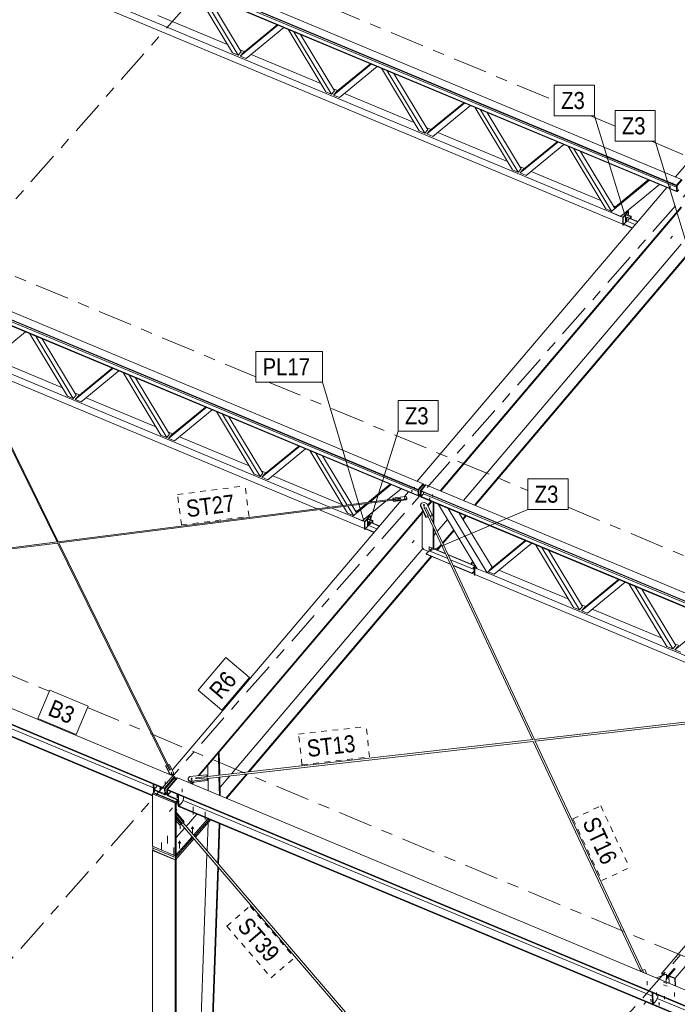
# Model space of a CAD drawing. Header units: millimetres. Extents: x -698 to 216, y -34 to 576.
# Tile 61 of 88: x -177 to -119, y 116 to 202. Entities that reach past the tile are written whole.
import ezdxf

# ---------------------------------------------------------------- set-up
doc = ezdxf.new("R2010")
doc.units = ezdxf.units.MM
for name, pattern in [('XKITLINE00', [0]), ('XKITLINE02', [4, 2, -2]), ('XKITLINE03', [6, 3, -1, 1, -1]), ('XKITLINE04', [3, 0.5, -0.5, 0.5, -0.5, 0.5, -0.5])]:
    doc.linetypes.add(name, pattern=pattern)
for name, color, linetype, lineweight in [('Element', 2, 'Continuous', 0), ('Spoina', 1, 'Continuous', 0), ('Znak elementu', 2, 'Continuous', 0), ('Śruba', 3, 'Continuous', 0)]:
    doc.layers.add(name, color=color, linetype=linetype, lineweight=lineweight)
doc.styles.add('ARIAL', font='ARIAL.TTF')

msp = doc.modelspace()

# ---------------------------------------------------------------- hatches: boundary and pattern name
at = {"layer": 'Śruba'}
for points in [[(-119.382, 187.422), (-119.393, 187.424), (-119.403, 187.428), (-119.412, 187.433), (-119.419, 187.439), (-119.425, 187.446), (-119.428, 187.454), (-119.429, 187.462), (-119.429, 187.47), (-119.425, 187.478), (-119.42, 187.485), (-119.413, 187.491), (-119.404, 187.497), (-119.394, 187.501), (-119.383, 187.503), (-119.372, 187.504), (-119.361, 187.504), (-119.35, 187.502), (-119.34, 187.498), (-119.331, 187.493), (-119.323, 187.487), (-119.318, 187.48), (-119.314, 187.472), (-119.313, 187.464), (-119.314, 187.456), (-119.317, 187.449), (-119.322, 187.441), (-119.329, 187.435), (-119.338, 187.429), (-119.348, 187.425), (-119.359, 187.423), (-119.37, 187.422)], [(-123.017, 184.556), (-123.01, 184.547), (-123.005, 184.538), (-123.001, 184.529), (-122.999, 184.52), (-122.999, 184.511), (-123.001, 184.504), (-123.005, 184.498), (-123.011, 184.494), (-123.018, 184.491), (-123.026, 184.49), (-123.035, 184.49), (-123.045, 184.493), (-123.054, 184.497), (-123.064, 184.503), (-123.073, 184.51), (-123.081, 184.518), (-123.088, 184.526), (-123.093, 184.536), (-123.097, 184.545), (-123.099, 184.554), (-123.099, 184.562), (-123.097, 184.569), (-123.093, 184.575), (-123.087, 184.58), (-123.08, 184.583), (-123.072, 184.584), (-123.063, 184.583), (-123.053, 184.581), (-123.044, 184.577), (-123.034, 184.571), (-123.025, 184.564)], [(-142.711, 160.065), (-142.722, 160.067), (-142.733, 160.071), (-142.742, 160.076), (-142.749, 160.082), (-142.755, 160.089), (-142.758, 160.097), (-142.759, 160.105), (-142.758, 160.113), (-142.755, 160.12), (-142.75, 160.128), (-142.743, 160.134), (-142.734, 160.139), (-142.724, 160.144), (-142.713, 160.146), (-142.702, 160.147), (-142.691, 160.147), (-142.68, 160.145), (-142.669, 160.141), (-142.66, 160.136), (-142.653, 160.13), (-142.648, 160.123), (-142.644, 160.115), (-142.643, 160.107), (-142.644, 160.099), (-142.647, 160.091), (-142.652, 160.084), (-142.659, 160.078), (-142.668, 160.072), (-142.678, 160.068), (-142.689, 160.066), (-142.7, 160.065)], [(-142.078, 160.675), (-142.089, 160.677), (-142.099, 160.681), (-142.108, 160.686), (-142.115, 160.692), (-142.121, 160.699), (-142.124, 160.706), (-142.125, 160.714), (-142.125, 160.722), (-142.121, 160.73), (-142.116, 160.738), (-142.109, 160.744), (-142.1, 160.749), (-142.09, 160.753), (-142.079, 160.756), (-142.068, 160.757), (-142.057, 160.756), (-142.046, 160.754), (-142.036, 160.751), (-142.027, 160.746), (-142.019, 160.74), (-142.014, 160.733), (-142.01, 160.725), (-142.009, 160.717), (-142.01, 160.709), (-142.013, 160.701), (-142.018, 160.694), (-142.025, 160.687), (-142.034, 160.682), (-142.044, 160.678), (-142.055, 160.676), (-142.066, 160.674)], [(-140.51, 160.02), (-140.521, 160.022), (-140.531, 160.026), (-140.54, 160.031), (-140.548, 160.037), (-140.553, 160.044), (-140.557, 160.052), (-140.558, 160.06), (-140.557, 160.068), (-140.554, 160.076), (-140.549, 160.083), (-140.542, 160.089), (-140.533, 160.095), (-140.523, 160.099), (-140.512, 160.101), (-140.501, 160.102), (-140.489, 160.102), (-140.478, 160.1), (-140.468, 160.096), (-140.459, 160.091), (-140.452, 160.085), (-140.446, 160.078), (-140.443, 160.07), (-140.441, 160.062), (-140.442, 160.054), (-140.446, 160.046), (-140.451, 160.039), (-140.458, 160.033), (-140.467, 160.027), (-140.477, 160.023), (-140.487, 160.021), (-140.499, 160.02)], [(-141.011, 159.412), (-141.02, 159.413), (-141.029, 159.414), (-141.038, 159.416), (-141.046, 159.419), (-141.054, 159.422), (-141.061, 159.425), (-141.068, 159.429), (-141.074, 159.434), (-141.079, 159.439), (-141.084, 159.444), (-141.088, 159.45), (-141.091, 159.456), (-141.094, 159.462), (-141.095, 159.468), (-141.096, 159.475), (-141.095, 159.481), (-141.094, 159.487), (-141.092, 159.494), (-141.089, 159.5), (-141.085, 159.506), (-141.081, 159.511), (-141.076, 159.516), (-141.07, 159.521), (-141.063, 159.526), (-141.056, 159.53), (-141.048, 159.533), (-141.04, 159.536), (-141.032, 159.538), (-141.023, 159.54), (-141.014, 159.541), (-141.005, 159.542), (-140.996, 159.542), (-140.988, 159.541), (-140.979, 159.54), (-140.97, 159.538), (-140.962, 159.535), (-140.954, 159.532), (-140.947, 159.528), (-140.94, 159.524), (-140.934, 159.52), (-140.929, 159.515), (-140.924, 159.509), (-140.92, 159.504), (-140.917, 159.498), (-140.914, 159.492), (-140.913, 159.485), (-140.912, 159.479), (-140.913, 159.473), (-140.914, 159.466), (-140.916, 159.46), (-140.919, 159.454), (-140.922, 159.448), (-140.927, 159.443), (-140.932, 159.437), (-140.938, 159.432), (-140.945, 159.428), (-140.952, 159.424), (-140.959, 159.421), (-140.967, 159.418), (-140.976, 159.415), (-140.985, 159.414), (-140.993, 159.413), (-141.002, 159.412)], [(-145.713, 157.808), (-145.706, 157.8), (-145.701, 157.79), (-145.697, 157.781), (-145.695, 157.772), (-145.695, 157.764), (-145.697, 157.757), (-145.701, 157.751), (-145.707, 157.746), (-145.714, 157.743), (-145.722, 157.742), (-145.731, 157.743), (-145.741, 157.745), (-145.75, 157.75), (-145.76, 157.755), (-145.769, 157.762), (-145.777, 157.77), (-145.784, 157.779), (-145.789, 157.788), (-145.793, 157.797), (-145.795, 157.806), (-145.795, 157.815), (-145.793, 157.822), (-145.789, 157.828), (-145.783, 157.832), (-145.776, 157.835), (-145.768, 157.836), (-145.759, 157.836), (-145.749, 157.833), (-145.74, 157.829), (-145.73, 157.823), (-145.721, 157.816)], [(-140.385, 155.583), (-140.378, 155.574), (-140.373, 155.565), (-140.369, 155.556), (-140.367, 155.547), (-140.367, 155.539), (-140.369, 155.531), (-140.373, 155.525), (-140.379, 155.521), (-140.386, 155.518), (-140.394, 155.517), (-140.403, 155.517), (-140.412, 155.52), (-140.422, 155.524), (-140.432, 155.53), (-140.441, 155.537), (-140.449, 155.545), (-140.456, 155.553), (-140.461, 155.563), (-140.465, 155.572), (-140.467, 155.581), (-140.466, 155.589), (-140.464, 155.596), (-140.461, 155.602), (-140.455, 155.607), (-140.448, 155.61), (-140.44, 155.611), (-140.431, 155.61), (-140.421, 155.608), (-140.412, 155.604), (-140.402, 155.598), (-140.393, 155.591)], [(-136.624, 154.012), (-136.617, 154.003), (-136.612, 153.994), (-136.608, 153.985), (-136.606, 153.976), (-136.607, 153.968), (-136.609, 153.96), (-136.612, 153.954), (-136.618, 153.95), (-136.625, 153.947), (-136.633, 153.946), (-136.642, 153.946), (-136.652, 153.949), (-136.661, 153.953), (-136.671, 153.959), (-136.68, 153.966), (-136.688, 153.974), (-136.695, 153.983), (-136.7, 153.992), (-136.704, 154.001), (-136.706, 154.01), (-136.706, 154.018), (-136.704, 154.025), (-136.7, 154.031), (-136.694, 154.036), (-136.687, 154.039), (-136.679, 154.04), (-136.67, 154.039), (-136.661, 154.037), (-136.651, 154.033), (-136.641, 154.027), (-136.632, 154.02)], [(-163.208, 135.907), (-163.219, 135.909), (-163.229, 135.913), (-163.238, 135.918), (-163.245, 135.924), (-163.251, 135.931), (-163.255, 135.939), (-163.256, 135.947), (-163.255, 135.955), (-163.252, 135.962), (-163.247, 135.97), (-163.239, 135.976), (-163.231, 135.982), (-163.221, 135.986), (-163.21, 135.988), (-163.198, 135.989), (-163.187, 135.989), (-163.176, 135.987), (-163.166, 135.983), (-163.157, 135.978), (-163.15, 135.972), (-163.144, 135.965), (-163.141, 135.957), (-163.139, 135.949), (-163.14, 135.941), (-163.143, 135.933), (-163.149, 135.926), (-163.156, 135.92), (-163.164, 135.914), (-163.174, 135.91), (-163.185, 135.908), (-163.197, 135.907)], [(-161.427, 135.357), (-161.436, 135.358), (-161.444, 135.359), (-161.453, 135.361), (-161.461, 135.364), (-161.469, 135.367), (-161.476, 135.37), (-161.483, 135.375), (-161.489, 135.379), (-161.495, 135.384), (-161.499, 135.389), (-161.503, 135.395), (-161.507, 135.401), (-161.509, 135.407), (-161.51, 135.413), (-161.511, 135.42), (-161.511, 135.426), (-161.509, 135.432), (-161.507, 135.439), (-161.505, 135.445), (-161.501, 135.451), (-161.496, 135.456), (-161.491, 135.461), (-161.485, 135.466), (-161.479, 135.471), (-161.471, 135.475), (-161.464, 135.478), (-161.456, 135.481), (-161.447, 135.483), (-161.439, 135.485), (-161.43, 135.486), (-161.421, 135.487), (-161.412, 135.487), (-161.403, 135.486), (-161.394, 135.485), (-161.386, 135.483), (-161.377, 135.48), (-161.37, 135.477), (-161.362, 135.473), (-161.356, 135.469), (-161.349, 135.465), (-161.344, 135.46), (-161.339, 135.454), (-161.335, 135.449), (-161.332, 135.443), (-161.33, 135.437), (-161.328, 135.43), (-161.328, 135.424), (-161.328, 135.418), (-161.329, 135.411), (-161.331, 135.405), (-161.334, 135.399), (-161.338, 135.393), (-161.342, 135.388), (-161.347, 135.382), (-161.353, 135.378), (-161.36, 135.373), (-161.367, 135.369), (-161.375, 135.366), (-161.383, 135.363), (-161.391, 135.36), (-161.4, 135.359), (-161.409, 135.358), (-161.418, 135.357)], [(-164.195, 134.547), (-164.203, 134.548), (-164.21, 134.549), (-164.217, 134.551), (-164.223, 134.553), (-164.23, 134.555), (-164.236, 134.558), (-164.241, 134.562), (-164.246, 134.565), (-164.251, 134.569), (-164.255, 134.574), (-164.258, 134.578), (-164.261, 134.583), (-164.263, 134.588), (-164.264, 134.593), (-164.264, 134.599), (-164.264, 134.604), (-164.263, 134.609), (-164.261, 134.614), (-164.259, 134.619), (-164.256, 134.624), (-164.252, 134.628), (-164.248, 134.633), (-164.243, 134.637), (-164.238, 134.64), (-164.232, 134.643), (-164.226, 134.646), (-164.219, 134.649), (-164.212, 134.651), (-164.205, 134.652), (-164.198, 134.653), (-164.19, 134.653), (-164.183, 134.653), (-164.176, 134.653), (-164.169, 134.652), (-164.162, 134.65), (-164.155, 134.648), (-164.149, 134.645), (-164.143, 134.642), (-164.137, 134.639), (-164.132, 134.635), (-164.128, 134.631), (-164.124, 134.627), (-164.12, 134.622), (-164.118, 134.617), (-164.116, 134.612), (-164.115, 134.607), (-164.114, 134.602), (-164.114, 134.597), (-164.115, 134.592), (-164.117, 134.587), (-164.119, 134.582), (-164.123, 134.577), (-164.126, 134.572), (-164.13, 134.568), (-164.135, 134.564), (-164.141, 134.56), (-164.147, 134.557), (-164.153, 134.554), (-164.159, 134.552), (-164.166, 134.55), (-164.173, 134.549), (-164.181, 134.548), (-164.188, 134.547)], [(-162.699, 133.922), (-162.706, 133.923), (-162.714, 133.924), (-162.721, 133.926), (-162.727, 133.928), (-162.734, 133.93), (-162.74, 133.933), (-162.745, 133.937), (-162.75, 133.94), (-162.755, 133.944), (-162.758, 133.949), (-162.762, 133.953), (-162.764, 133.958), (-162.766, 133.963), (-162.767, 133.968), (-162.768, 133.974), (-162.768, 133.979), (-162.767, 133.984), (-162.765, 133.989), (-162.763, 133.994), (-162.76, 133.999), (-162.756, 134.003), (-162.752, 134.008), (-162.747, 134.012), (-162.741, 134.015), (-162.736, 134.019), (-162.729, 134.021), (-162.723, 134.024), (-162.716, 134.026), (-162.709, 134.027), (-162.701, 134.028), (-162.694, 134.028), (-162.687, 134.028), (-162.679, 134.028), (-162.672, 134.027), (-162.665, 134.025), (-162.659, 134.023), (-162.652, 134.02), (-162.646, 134.017), (-162.641, 134.014), (-162.636, 134.01), (-162.631, 134.006), (-162.627, 134.002), (-162.624, 133.997), (-162.622, 133.992), (-162.62, 133.987), (-162.618, 133.982), (-162.618, 133.977), (-162.618, 133.972), (-162.619, 133.967), (-162.621, 133.962), (-162.623, 133.957), (-162.626, 133.952), (-162.63, 133.947), (-162.634, 133.943), (-162.639, 133.939), (-162.644, 133.935), (-162.65, 133.932), (-162.657, 133.929), (-162.663, 133.927), (-162.67, 133.925), (-162.677, 133.924), (-162.684, 133.923), (-162.692, 133.922)], [(-161.366, 130.995), (-161.378, 130.996), (-161.391, 130.999), (-161.403, 131.002), (-161.415, 131.005), (-161.427, 131.01), (-161.437, 131.015), (-161.447, 131.022), (-161.456, 131.028), (-161.463, 131.035), (-161.47, 131.043), (-161.476, 131.051), (-161.48, 131.06), (-161.483, 131.069), (-161.485, 131.077), (-161.486, 131.086), (-161.485, 131.095), (-161.483, 131.104), (-161.48, 131.113), (-161.476, 131.122), (-161.47, 131.13), (-161.463, 131.137), (-161.456, 131.145), (-161.447, 131.151), (-161.437, 131.157), (-161.427, 131.163), (-161.415, 131.167), (-161.403, 131.171), (-161.391, 131.174), (-161.378, 131.176), (-161.366, 131.178), (-161.352, 131.178), (-161.339, 131.178), (-161.326, 131.176), (-161.314, 131.174), (-161.301, 131.171), (-161.29, 131.167), (-161.278, 131.163), (-161.268, 131.157), (-161.258, 131.151), (-161.249, 131.145), (-161.242, 131.137), (-161.235, 131.13), (-161.229, 131.122), (-161.225, 131.113), (-161.222, 131.104), (-161.22, 131.095), (-161.219, 131.086), (-161.22, 131.077), (-161.222, 131.069), (-161.225, 131.06), (-161.229, 131.051), (-161.235, 131.043), (-161.242, 131.035), (-161.249, 131.028), (-161.258, 131.022), (-161.268, 131.015), (-161.278, 131.01), (-161.29, 131.005), (-161.301, 131.002), (-161.314, 130.999), (-161.326, 130.996), (-161.339, 130.995), (-161.352, 130.995)], [(-162.49, 129.72), (-162.502, 129.721), (-162.515, 129.724), (-162.527, 129.727), (-162.539, 129.73), (-162.551, 129.735), (-162.561, 129.74), (-162.571, 129.746), (-162.58, 129.753), (-162.587, 129.76), (-162.594, 129.768), (-162.6, 129.776), (-162.604, 129.785), (-162.607, 129.793), (-162.609, 129.802), (-162.61, 129.811), (-162.609, 129.82), (-162.607, 129.829), (-162.604, 129.838), (-162.6, 129.846), (-162.594, 129.855), (-162.587, 129.862), (-162.58, 129.87), (-162.571, 129.876), (-162.561, 129.882), (-162.551, 129.888), (-162.539, 129.892), (-162.527, 129.896), (-162.515, 129.899), (-162.502, 129.901), (-162.49, 129.903), (-162.476, 129.903), (-162.463, 129.903), (-162.45, 129.901), (-162.438, 129.899), (-162.425, 129.896), (-162.414, 129.892), (-162.402, 129.888), (-162.392, 129.882), (-162.382, 129.876), (-162.373, 129.87), (-162.366, 129.862), (-162.359, 129.855), (-162.353, 129.846), (-162.349, 129.838), (-162.346, 129.829), (-162.344, 129.82), (-162.343, 129.811), (-162.344, 129.802), (-162.346, 129.793), (-162.349, 129.785), (-162.353, 129.776), (-162.359, 129.768), (-162.366, 129.76), (-162.373, 129.753), (-162.382, 129.746), (-162.392, 129.74), (-162.402, 129.735), (-162.414, 129.73), (-162.425, 129.727), (-162.438, 129.724), (-162.45, 129.721), (-162.463, 129.72), (-162.476, 129.72)], [(-121.067, 115.949), (-121.074, 115.95), (-121.081, 115.951), (-121.088, 115.952), (-121.095, 115.954), (-121.101, 115.957), (-121.107, 115.96), (-121.113, 115.963), (-121.118, 115.967), (-121.122, 115.971), (-121.126, 115.975), (-121.13, 115.98), (-121.132, 115.985), (-121.134, 115.99), (-121.135, 115.995), (-121.136, 116), (-121.136, 116.005), (-121.135, 116.011), (-121.133, 116.016), (-121.131, 116.021), (-121.128, 116.025), (-121.124, 116.03), (-121.12, 116.034), (-121.115, 116.038), (-121.109, 116.042), (-121.104, 116.045), (-121.097, 116.048), (-121.091, 116.05), (-121.084, 116.052), (-121.077, 116.054), (-121.069, 116.055), (-121.062, 116.055), (-121.055, 116.055), (-121.047, 116.054), (-121.04, 116.053), (-121.033, 116.052), (-121.027, 116.05), (-121.02, 116.047), (-121.014, 116.044), (-121.009, 116.041), (-121.004, 116.037), (-120.999, 116.033), (-120.995, 116.029), (-120.992, 116.024), (-120.989, 116.019), (-120.988, 116.014), (-120.986, 116.009), (-120.986, 116.004), (-120.986, 115.999), (-120.987, 115.993), (-120.989, 115.988), (-120.991, 115.983), (-120.994, 115.979), (-120.998, 115.974), (-121.002, 115.97), (-121.007, 115.966), (-121.012, 115.962), (-121.018, 115.959), (-121.024, 115.956), (-121.031, 115.954), (-121.038, 115.952), (-121.045, 115.95), (-121.052, 115.949), (-121.06, 115.949)], [(-120.355, 115.651), (-120.362, 115.652), (-120.369, 115.653), (-120.376, 115.655), (-120.383, 115.657), (-120.389, 115.659), (-120.395, 115.662), (-120.401, 115.666), (-120.406, 115.669), (-120.41, 115.673), (-120.414, 115.678), (-120.417, 115.683), (-120.42, 115.687), (-120.422, 115.692), (-120.423, 115.697), (-120.423, 115.703), (-120.423, 115.708), (-120.422, 115.713), (-120.421, 115.718), (-120.418, 115.723), (-120.415, 115.728), (-120.411, 115.732), (-120.407, 115.737), (-120.402, 115.741), (-120.397, 115.744), (-120.391, 115.748), (-120.385, 115.75), (-120.378, 115.753), (-120.371, 115.755), (-120.364, 115.756), (-120.357, 115.757), (-120.35, 115.757), (-120.342, 115.757), (-120.335, 115.757), (-120.328, 115.756), (-120.321, 115.754), (-120.314, 115.752), (-120.308, 115.749), (-120.302, 115.747), (-120.296, 115.743), (-120.291, 115.739), (-120.287, 115.735), (-120.283, 115.731), (-120.28, 115.726), (-120.277, 115.721), (-120.275, 115.716), (-120.274, 115.711), (-120.273, 115.706), (-120.274, 115.701), (-120.275, 115.696), (-120.276, 115.691), (-120.279, 115.686), (-120.282, 115.681), (-120.285, 115.676), (-120.29, 115.672), (-120.295, 115.668), (-120.3, 115.664), (-120.306, 115.661), (-120.312, 115.658), (-120.319, 115.656), (-120.325, 115.654), (-120.333, 115.653), (-120.34, 115.652), (-120.347, 115.651)]]:
    msp.add_hatch(color=256, dxfattribs=at).paths.add_polyline_path(points, flags=17)

# ---------------------------------------------------------------- linework, layer by layer
at = {"layer": 'Element', "linetype": 'XKITLINE00', "lineweight": 0}
for p, q in [((-203.625, 223.707), (-118.391, 188.104)), ((-118.823, 187.595), (-204.058, 223.198)), ((-118.822, 187.548), (-204.056, 223.151)), ((-118.811, 187.077), (-204.046, 222.68)), ((-118.81, 187.03), (-204.044, 222.633)), ((-199.336, 215.825), (-123.54, 184.164)), ((-198.307, 215.999), (-124.603, 185.213)), ((-118.896, 188.316), (-100.035, 210.544)), ((-161.152, 205.091), (-118.818, 187.408)), ((-157.844, 199.232), (-161.153, 204.717)), ((-157.326, 199.015), (-160.635, 204.501)), ((-160.051, 204.257), (-157.066, 199.31)), ((-164.405, 202.509), (-158.276, 199.949)), ((-157.153, 198.944), (-153.844, 201.664)), ((-156.894, 199.238), (-153.91, 201.691)), ((-153.326, 201.448), (-156.635, 198.727)), ((-149.641, 195.806), (-152.95, 201.291)), ((-149.123, 195.589), (-152.432, 201.074)), ((-151.848, 200.83), (-148.864, 195.884)), ((-157.326, 199.015), (-157.844, 199.232)), ((-157.066, 199.31), (-157.326, 199.015)), ((-157.174, 199.489), (-156.786, 199.327)), ((-157.153, 198.944), (-156.894, 199.238)), ((-156.203, 199.083), (-150.074, 196.523)), ((-156.635, 198.727), (-157.153, 198.944)), ((-148.951, 195.517), (-145.642, 198.238)), ((-148.692, 195.812), (-145.707, 198.265)), ((-145.124, 198.022), (-148.433, 195.301)), ((-141.439, 192.38), (-144.748, 197.865)), ((-140.921, 192.163), (-144.23, 197.648)), ((-143.646, 197.404), (-140.662, 192.457)), ((-141.519, 160.848), (-226.754, 196.451)), ((-226.321, 196.96), (-141.087, 161.357)), ((-141.518, 160.801), (-226.752, 196.404)), ((-141.507, 160.33), (-226.742, 195.933)), ((-141.506, 160.283), (-226.74, 195.886)), ((-149.123, 195.589), (-149.641, 195.806)), ((-148.864, 195.884), (-149.123, 195.589)), ((-148.972, 196.063), (-148.583, 195.901)), ((-148.951, 195.517), (-148.692, 195.812)), ((-148, 195.657), (-141.872, 193.097)), ((-148.433, 195.301), (-148.951, 195.517)), ((-140.749, 192.091), (-137.44, 194.812)), ((-140.489, 192.386), (-137.505, 194.839)), ((-136.922, 194.595), (-140.231, 191.875)), ((-133.237, 188.953), (-136.546, 194.438)), ((-132.719, 188.737), (-136.028, 194.222)), ((-135.444, 193.978), (-132.459, 189.031)), ((-140.921, 192.163), (-141.439, 192.38)), ((-140.662, 192.457), (-140.921, 192.163)), ((-140.77, 192.637), (-140.381, 192.474)), ((-140.749, 192.091), (-140.489, 192.386)), ((-139.798, 192.231), (-133.67, 189.671)), ((-140.231, 191.875), (-140.749, 192.091)), ((-132.546, 188.665), (-129.237, 191.386)), ((-132.287, 188.959), (-129.303, 191.413)), ((-128.719, 191.169), (-132.029, 188.449)), ((-125.034, 185.527), (-128.343, 191.012)), ((-124.517, 185.311), (-127.825, 190.796)), ((-124.257, 185.606), (-127.241, 190.552)), ((-132.719, 188.737), (-133.237, 188.953)), ((-132.459, 189.031), (-132.719, 188.737)), ((-132.567, 189.211), (-132.179, 189.048)), ((-132.546, 188.665), (-132.287, 188.959)), ((-132.029, 188.449), (-132.546, 188.665)), ((-131.596, 188.805), (-125.467, 186.245)), ((-121.186, 188.022), (-124.603, 185.213)), ((-124.171, 185.703), (-121.295, 188.068)), ((-121.186, 188.023), (-121.186, 188.022)), ((-120.323, 187.662), (-121.186, 188.022)), ((-118.391, 188.104), (-118.823, 187.595)), ((-118.822, 187.578), (-118.39, 188.087)), ((-118.333, 188.063), (-118.765, 187.554)), ((-141.592, 161.568), (-119.679, 187.393)), ((-120.323, 187.662), (-123.74, 184.852)), ((-120.323, 187.662), (-120.323, 187.662)), ((-118.823, 187.595), (-118.822, 187.548)), ((-118.81, 187.048), (-118.822, 187.578)), ((-118.765, 187.554), (-118.822, 187.578)), ((-118.81, 187.03), (-118.811, 187.077)), ((-118.753, 187.024), (-118.81, 187.048)), ((-118.799, 187.043), (-118.81, 187.03)), ((-118.753, 187.024), (-118.765, 187.554)), ((-118.616, 187.186), (-118.753, 187.024)), ((-139.597, 160.735), (-118.416, 185.697)), ((-139.537, 160.71), (-118.387, 185.635)), ((-124.517, 185.311), (-125.034, 185.527)), ((-124.603, 185.213), (-124.517, 185.311)), ((-123.74, 184.852), (-124.603, 185.213)), ((-124.537, 185.186), (-123.538, 184.768)), ((-124.365, 185.785), (-124.171, 185.703)), ((-124.257, 185.606), (-124.171, 185.703)), ((-123.064, 185.305), (-123.54, 184.766)), ((-123.022, 185.287), (-123.497, 184.748)), ((-123.199, 185.297), (-123.105, 185.258)), ((-123.022, 185.287), (-123.064, 185.305)), ((-123.022, 184.958), (-123.022, 185.287)), ((-123.54, 184.101), (-123.54, 184.766)), ((-123.54, 184.766), (-123.497, 184.748)), ((-123.497, 184.748), (-123.497, 184.083)), ((-123.192, 184.433), (-123.438, 184.153)), ((-123.234, 185.047), (-123.285, 184.988)), ((-123.285, 184.326), (-123.285, 184.988)), ((-123.285, 184.988), (-122.858, 184.809)), ((-122.806, 184.868), (-123.234, 185.047)), ((-123.179, 184.792), (-123.192, 184.778)), ((-123.192, 184.778), (-122.237, 184.379)), ((-123.192, 184.778), (-123.192, 184.433)), ((-123.192, 184.433), (-122.453, 184.124)), ((-123.179, 184.792), (-122.224, 184.394)), ((-122.806, 184.868), (-122.858, 184.809)), ((-122.858, 184.809), (-122.858, 184.658)), ((-122.806, 184.637), (-122.806, 184.868)), ((-123.497, 184.083), (-123.54, 184.101)), ((-123.497, 184.083), (-123.438, 184.15)), ((-123.438, 184.153), (-122.692, 183.842)), ((-123.438, 184.153), (-123.438, 184.135)), ((-123.438, 184.135), (-122.704, 183.829)), ((-137.539, 159.875), (-118.416, 182.409)), ((-136.563, 159.468), (-117.673, 181.727)), ((-136.503, 159.442), (-117.612, 181.702)), ((-183.933, 178.379), (-141.514, 160.661)), ((-173.147, 156.249), (-183.463, 177.216)), ((-173.246, 156.236), (-183.339, 176.75)), ((-176.022, 174.7), (-179.331, 171.98)), ((-172.337, 169.058), (-175.646, 174.543)), ((-171.819, 168.842), (-175.128, 174.327)), ((-174.544, 174.083), (-171.56, 169.136)), ((-181.206, 172.629), (-149.272, 159.29)), ((-178.898, 172.336), (-172.77, 169.776)), ((-180.831, 171.868), (-150.381, 159.149)), ((-171.647, 168.77), (-168.338, 171.491)), ((-171.388, 169.064), (-168.403, 171.518)), ((-248.168, 171.214), (-162.933, 135.611)), ((-167.82, 171.274), (-171.129, 168.554)), ((-164.135, 165.632), (-167.444, 171.117)), ((-163.617, 165.416), (-166.926, 170.901)), ((-166.342, 170.657), (-163.358, 165.71)), ((-249.032, 170.196), (-163.797, 134.593)), ((-249.03, 170.137), (-163.796, 134.534)), ((-248.067, 168.743), (-164.856, 133.985)), ((-171.819, 168.842), (-172.337, 169.058)), ((-171.56, 169.136), (-171.819, 168.842)), ((-171.668, 169.316), (-171.279, 169.153)), ((-171.647, 168.77), (-171.388, 169.064)), ((-171.129, 168.554), (-171.647, 168.77)), ((-170.696, 168.91), (-164.568, 166.35)), ((-248.066, 168.684), (-164.856, 133.927)), ((-163.445, 165.344), (-160.136, 168.065)), ((-163.185, 165.638), (-160.201, 168.092)), ((-159.618, 167.848), (-162.927, 165.128)), ((-155.933, 162.206), (-159.242, 167.691)), ((-155.415, 161.99), (-158.724, 167.475)), ((-158.14, 167.231), (-155.155, 162.284)), ((-163.617, 165.416), (-164.135, 165.632)), ((-163.358, 165.71), (-163.617, 165.416)), ((-163.466, 165.889), (-163.077, 165.727)), ((-163.445, 165.344), (-163.185, 165.638)), ((-162.927, 165.128), (-163.445, 165.344)), ((-162.494, 165.484), (-156.366, 162.924)), ((-155.242, 161.918), (-151.933, 164.638)), ((-154.983, 162.212), (-151.999, 164.666)), ((-151.415, 164.422), (-154.725, 161.701)), ((-148.126, 159.436), (-151.039, 164.265)), ((-147.766, 159.482), (-150.521, 164.049)), ((-147.36, 159.533), (-149.937, 163.805)), ((-155.415, 161.99), (-155.933, 162.206)), ((-155.155, 162.284), (-155.415, 161.99)), ((-155.263, 162.463), (-154.875, 162.301)), ((-155.242, 161.918), (-154.983, 162.212)), ((-154.725, 161.701), (-155.242, 161.918)), ((-154.292, 162.057), (-148.163, 159.498)), ((-145.946, 159.713), (-143.991, 161.321)), ((-145.752, 159.738), (-143.882, 161.275)), ((-143.019, 160.915), (-143.882, 161.275)), ((-143.882, 161.275), (-143.882, 161.275)), ((-141.087, 161.357), (-141.519, 160.848)), ((-141.518, 160.83), (-141.086, 161.339)), ((-141.029, 161.316), (-141.461, 160.806)), ((-141.319, 160.747), (-140.887, 161.256)), ((-141.262, 160.741), (-140.83, 161.25)), ((-141.086, 161.339), (-141.087, 161.357)), ((-141.086, 161.339), (-141.029, 161.316)), ((-141.024, 161.094), (-141.029, 161.316)), ((-140.887, 161.256), (-140.841, 161.237)), ((-140.83, 161.25), (-55.596, 125.647)), ((-144.211, 159.934), (-143.019, 160.915)), ((-143.757, 160.097), (-142.647, 160.238)), ((-143.756, 160.038), (-143.757, 160.097)), ((-143.737, 160.01), (-143.757, 160.097)), ((-143.079, 160.094), (-143.737, 160.01)), ((-143.079, 160.079), (-143.079, 160.094)), ((-143.074, 160.072), (-143.079, 160.094)), ((-143.019, 160.915), (-143.019, 160.915)), ((-142.73, 160.228), (-142.375, 160.646)), ((-142.647, 160.238), (-142.551, 160.191)), ((-142.551, 160.191), (-142.522, 160.063)), ((-141.519, 160.848), (-141.518, 160.801)), ((-141.506, 160.3), (-141.518, 160.83)), ((-141.461, 160.806), (-141.518, 160.83)), ((-141.506, 160.283), (-141.507, 160.33)), ((-141.449, 160.277), (-141.506, 160.3)), ((-141.495, 160.296), (-141.506, 160.283)), ((-141.449, 160.277), (-141.461, 160.806)), ((-141.312, 160.438), (-141.449, 160.277)), ((-141.307, 160.217), (-141.319, 160.747)), ((-141.319, 160.747), (-141.262, 160.723)), ((-141.307, 160.217), (-141.25, 160.193)), ((-56.028, 125.138), (-141.262, 160.741)), ((-141.262, 160.741), (-141.261, 160.694)), ((-141.25, 160.193), (-141.262, 160.723)), ((-56.027, 125.091), (-141.261, 160.694)), ((-141.045, 160.465), (-141.25, 160.223)), ((-56.016, 124.62), (-141.25, 160.223)), ((-141.25, 160.223), (-141.249, 160.176)), ((-56.015, 124.573), (-141.249, 160.176)), ((-141.048, 160.605), (-141.045, 160.465)), ((-141.045, 160.465), (-98.667, 142.763)), ((-173.15, 156.249), (-143.077, 160.079)), ((-173.1, 156.154), (-143.72, 159.896)), ((-163.129, 136.187), (-143.025, 159.88)), ((-147.73, 158.78), (-148.069, 159.342)), ((-147.213, 158.564), (-147.71, 159.388)), ((-146.953, 158.858), (-147.304, 159.44)), ((-147.299, 158.466), (-145.897, 159.619)), ((-146.867, 158.956), (-146.091, 159.594)), ((-146.436, 158.105), (-144.356, 159.815)), ((-143.746, 159.994), (-143.756, 160.038)), ((-143.737, 159.995), (-143.737, 160.01)), ((-143.721, 159.94), (-143.063, 160.024)), ((-143.719, 159.881), (-143.721, 159.94)), ((-143.701, 159.853), (-143.721, 159.94)), ((-143.699, 159.794), (-143.719, 159.881)), ((-142.591, 159.995), (-143.701, 159.853)), ((-143.699, 159.794), (-143.701, 159.853)), ((-142.589, 159.936), (-143.699, 159.794)), ((-143.071, 160.065), (-143.077, 160.079)), ((-143.065, 160.031), (-143.071, 160.065)), ((-143.063, 160.024), (-143.068, 160.045)), ((-143.065, 160.024), (-143.065, 160.031)), ((-142.522, 160.063), (-142.591, 159.995)), ((-142.589, 159.936), (-142.591, 159.995)), ((-142.589, 159.936), (-142.52, 160.004)), ((-142.52, 160.004), (-142.522, 160.063)), ((-141.32, 159.493), (-141.214, 159.643)), ((-141.318, 159.398), (-141.32, 159.493)), ((-140.851, 158.49), (-141.32, 159.493)), ((-141.318, 159.398), (-140.849, 158.396)), ((-141.214, 159.643), (-140.976, 159.701)), ((-140.976, 159.701), (-140.766, 159.628)), ((-140.925, 159.221), (-140.954, 159.193)), ((-140.885, 159.238), (-140.925, 159.221)), ((-140.845, 159.239), (-140.885, 159.238)), ((-140.817, 159.224), (-140.845, 159.239)), ((-140.841, 159.237), (-140.807, 159.246)), ((-131.3, 138.888), (-140.817, 159.224)), ((-140.806, 159.202), (-140.807, 159.246)), ((-140.495, 158.577), (-140.807, 159.246)), ((-140.766, 159.628), (-140.297, 158.625)), ((-140.684, 159.454), (-140.38, 159.813)), ((-140.655, 159.392), (-140.32, 159.787)), ((-140.188, 157.88), (-140.188, 159.732)), ((-140.136, 157.769), (-140.136, 159.711)), ((-139.736, 159.543), (-139.737, 159.542)), ((-139.737, 159.542), (-138.874, 159.182)), ((-139.737, 159.542), (-136.32, 153.879)), ((-160.844, 135.696), (-141.109, 158.953)), ((-160.753, 135.706), (-141.08, 158.891)), ((-150.196, 159.071), (-146.236, 157.417)), ((-149.087, 159.213), (-147.299, 158.466)), ((-147.213, 158.564), (-147.73, 158.78)), ((-147.299, 158.466), (-147.213, 158.564)), ((-147.299, 158.466), (-146.436, 158.105)), ((-147.233, 158.438), (-146.234, 158.021)), ((-147.061, 159.037), (-146.867, 158.956)), ((-146.953, 158.858), (-146.867, 158.956)), ((-145.76, 158.558), (-146.236, 158.018)), ((-145.718, 158.54), (-146.193, 158)), ((-145.895, 158.55), (-145.801, 158.511)), ((-145.718, 158.54), (-145.76, 158.558)), ((-145.718, 158.211), (-145.718, 158.54)), ((-141.164, 158.792), (-141.164, 155.742)), ((-140.966, 159.207), (-140.931, 159.215)), ((-140.966, 159.207), (-140.653, 158.538)), ((-140.954, 159.193), (-140.956, 159.186)), ((-140.653, 158.538), (-140.851, 158.49)), ((-140.849, 158.396), (-140.851, 158.49)), ((-140.849, 158.396), (-140.651, 158.444)), ((-140.651, 158.444), (-140.653, 158.538)), ((-131.471, 138.869), (-140.652, 158.487)), ((-140.297, 158.625), (-140.495, 158.577)), ((-140.494, 158.534), (-140.495, 158.577)), ((-140.472, 158.488), (-140.295, 158.531)), ((-140.295, 158.531), (-140.297, 158.625)), ((-138.874, 159.182), (-138.873, 159.183)), ((-138.874, 159.182), (-135.456, 153.519)), ((-135.024, 154.009), (-137.902, 158.777)), ((-137.589, 158.259), (-137.346, 158.545)), ((-137.555, 158.203), (-137.285, 158.52)), ((-146.236, 157.353), (-146.236, 158.018)), ((-146.236, 158.018), (-146.193, 158)), ((-146.193, 158), (-146.193, 157.335)), ((-145.887, 157.686), (-146.134, 157.406)), ((-145.93, 158.3), (-145.981, 158.241)), ((-145.981, 157.579), (-145.981, 158.241)), ((-145.981, 158.241), (-145.554, 158.062)), ((-145.502, 158.121), (-145.93, 158.3)), ((-145.875, 158.045), (-145.887, 158.03)), ((-145.887, 158.03), (-144.933, 157.631)), ((-145.887, 158.03), (-145.887, 157.686)), ((-145.887, 157.686), (-145.149, 157.377)), ((-145.875, 158.045), (-144.92, 157.646)), ((-145.502, 158.121), (-145.554, 158.062)), ((-145.554, 158.062), (-145.554, 157.911)), ((-145.502, 157.889), (-145.502, 158.121)), ((-140.188, 155.67), (-140.188, 157.496)), ((-139.848, 157.155), (-138.941, 158.223)), ((-146.193, 157.335), (-146.236, 157.353)), ((-146.193, 157.335), (-146.134, 157.403)), ((-146.134, 157.406), (-145.388, 157.095)), ((-146.134, 157.406), (-146.134, 157.388)), ((-146.134, 157.388), (-145.4, 157.081)), ((-140.136, 155.648), (-140.136, 157.385)), ((-140.136, 156.816), (-139.964, 157.018)), ((-139.378, 156.151), (-138.392, 157.313)), ((-139.349, 156.088), (-138.358, 157.256)), ((-203.183, 152.424), (-173.221, 156.24)), ((-202.998, 152.346), (-173.2, 156.142)), ((-163.597, 136.625), (-173.207, 156.156)), ((-163.286, 136.206), (-173.107, 156.168)), ((-140.546, 155.819), (-140.559, 155.805)), ((-140.559, 155.805), (-139.114, 155.201)), ((-140.559, 155.805), (-140.559, 155.46)), ((-140.546, 155.819), (-139.126, 155.226)), ((-139.892, 155.546), (-139.494, 156.014)), ((-139.831, 155.52), (-139.465, 155.952)), ((-135.37, 153.617), (-132.061, 156.337)), ((-135.11, 153.911), (-132.126, 156.365)), ((-131.543, 156.121), (-134.852, 153.401)), ((-127.858, 150.479), (-131.167, 155.964)), ((-157.925, 135.854), (-141.108, 155.671)), ((-156.461, 136.021), (-140.371, 154.981)), ((-156.37, 136.031), (-140.31, 154.955)), ((-141.164, 155.742), (-141.021, 155.561)), ((-141.021, 155.561), (-140.618, 155.393)), ((-140.559, 155.46), (-140.806, 155.181)), ((-140.806, 155.181), (-138.691, 154.297)), ((-140.806, 155.181), (-140.806, 155.162)), ((-140.806, 155.162), (-138.68, 154.275)), ((-140.559, 155.46), (-138.913, 154.773)), ((-138.902, 155.132), (-136.501, 154.129)), ((-138.89, 155.107), (-136.514, 154.115)), ((-127.34, 150.263), (-130.649, 155.748)), ((-130.065, 155.504), (-127.08, 150.557)), ((-138.69, 154.679), (-136.606, 153.809)), ((-138.467, 154.204), (-136.76, 153.491)), ((-138.457, 154.181), (-136.76, 153.472)), ((-136.821, 154.414), (-136.769, 154.473)), ((-136.582, 154.315), (-136.821, 154.414)), ((-136.821, 154.414), (-136.821, 154.263)), ((-136.769, 154.473), (-136.647, 154.422)), ((-136.606, 153.996), (-136.478, 154.141)), ((-136.563, 153.978), (-136.454, 154.102)), ((-136.443, 154.084), (-136.541, 153.972)), ((-136.501, 154.129), (-136.514, 154.115)), ((-136.514, 154.1), (-136.514, 154.115)), ((-136.501, 154.115), (-136.501, 154.129)), ((-136.76, 153.491), (-136.606, 153.666)), ((-136.76, 153.472), (-136.606, 153.648)), ((-136.76, 153.472), (-136.76, 153.491)), ((-136.606, 153.331), (-136.606, 153.996)), ((-136.606, 153.996), (-136.563, 153.978)), ((-136.563, 153.313), (-136.606, 153.331)), ((-136.563, 153.978), (-136.563, 153.313)), ((-136.563, 153.313), (-136.522, 153.359)), ((-136.541, 153.972), (-136.32, 153.88)), ((-136.541, 153.972), (-136.541, 153.368)), ((-136.541, 153.368), (-108.184, 141.523)), ((-135.456, 153.519), (-136.32, 153.879)), ((-135.511, 153.542), (-107.047, 141.652)), ((-135.456, 153.519), (-135.37, 153.617)), ((-135.37, 153.617), (-135.11, 153.911)), ((-134.852, 153.401), (-135.37, 153.617)), ((-135.369, 153.617), (-135.024, 154.009)), ((-135.024, 154.009), (-135.002, 154)), ((-134.419, 153.756), (-128.29, 151.197)), ((-127.167, 150.191), (-123.858, 152.911)), ((-126.908, 150.485), (-123.924, 152.939)), ((-123.34, 152.695), (-126.649, 149.974)), ((-119.655, 147.053), (-122.964, 152.538)), ((-119.137, 146.837), (-122.446, 152.322)), ((-205.996, 151.837), (-164.782, 134.622)), ((-121.862, 152.078), (-118.878, 147.131)), ((-127.188, 150.736), (-126.8, 150.574)), ((-127.34, 150.263), (-127.858, 150.479)), ((-127.08, 150.557), (-127.34, 150.263)), ((-127.167, 150.191), (-126.908, 150.485)), ((-126.649, 149.974), (-127.167, 150.191)), ((-126.217, 150.33), (-120.088, 147.771)), ((-118.965, 146.765), (-115.656, 149.485)), ((-118.878, 147.131), (-119.137, 146.837)), ((-118.986, 147.31), (-118.598, 147.148)), ((-119.137, 146.837), (-119.655, 147.053)), ((-118.965, 146.765), (-118.706, 147.059)), ((-118.447, 146.548), (-118.965, 146.765)), ((-131.321, 138.886), (-100.154, 142.438)), ((-131.228, 138.734), (-101.124, 142.164)), ((-120.074, 118.365), (-99.702, 142.373)), ((-118.934, 117.889), (-98.562, 141.897)), ((-161.054, 135.498), (-131.407, 138.876)), ((-160.033, 135.451), (-131.399, 138.714)), ((-121.97, 118.566), (-131.399, 138.715)), ((-121.708, 118.391), (-131.254, 138.789)), ((-159.068, 137.689), (-159.07, 137.69)), ((-159.068, 137.689), (-158.999, 137.77)), ((-159.023, 135.729), (-159.068, 137.689)), ((-158.999, 137.77), (-159.001, 137.771)), ((-158.952, 135.737), (-158.999, 137.77)), ((-163.704, 136.598), (-163.586, 136.628)), ((-163.702, 136.539), (-163.704, 136.598)), ((-163.336, 135.85), (-163.704, 136.598)), ((-163.334, 135.791), (-163.702, 136.539)), ((-163.586, 136.628), (-163.367, 136.185)), ((-163.491, 136.653), (-163.373, 136.683)), ((-163.49, 136.622), (-163.491, 136.653)), ((-163.273, 136.209), (-163.491, 136.653)), ((-163.439, 135.822), (-163.382, 135.889)), ((-163.373, 136.683), (-163.005, 135.935)), ((-163.367, 136.185), (-163.273, 136.209)), ((-163.339, 136.192), (-163.319, 136.203)), ((-163.319, 136.203), (-163.302, 136.202)), ((-163.056, 135.859), (-163.23, 135.815)), ((-163.005, 135.935), (-163.056, 135.859)), ((-163.055, 135.8), (-163.056, 135.859)), ((-163.055, 135.8), (-163.004, 135.876)), ((-163.004, 135.876), (-163.005, 135.935)), ((-159.987, 135.619), (-160.009, 136.583)), ((-163.797, 134.593), (-162.933, 135.611)), ((-163.797, 134.575), (-162.932, 135.593)), ((-162.875, 135.57), (-163.74, 134.551)), ((-163.597, 134.492), (-162.733, 135.51)), ((-162.676, 135.504), (-163.541, 134.486)), ((-163.334, 135.791), (-163.336, 135.85)), ((-163.23, 135.815), (-163.336, 135.85)), ((-163.334, 135.791), (-163.228, 135.756)), ((-163.228, 135.756), (-163.23, 135.815)), ((-163.228, 135.756), (-163.055, 135.8)), ((-162.933, 135.611), (-162.932, 135.593)), ((-162.932, 135.593), (-162.875, 135.57)), ((-162.87, 135.348), (-162.875, 135.57)), ((-162.733, 135.51), (-162.687, 135.491)), ((-162.676, 135.504), (-77.442, 99.901)), ((-161.726, 135.476), (-161.585, 135.612)), ((-161.724, 135.382), (-161.726, 135.476)), ((-161.69, 135.302), (-161.726, 135.476)), ((-161.724, 135.382), (-161.688, 135.208)), ((-161.688, 135.208), (-161.69, 135.302)), ((-161.501, 135.204), (-161.69, 135.302)), ((-161.688, 135.208), (-161.499, 135.11)), ((-161.585, 135.612), (-160.1, 135.781)), ((-160.017, 135.373), (-161.501, 135.204)), ((-161.499, 135.11), (-161.501, 135.204)), ((-161.499, 135.11), (-160.015, 135.279)), ((-161.444, 134.989), (-161.324, 135.13)), ((-161.383, 134.964), (-161.233, 135.14)), ((-160.071, 135.635), (-161.06, 135.522)), ((-161.06, 135.522), (-161.036, 135.406)), ((-161.055, 135.498), (-161.054, 135.498)), ((-161.054, 135.498), (-161.049, 135.477)), ((-161.049, 135.477), (-161.043, 135.441)), ((-161.043, 135.441), (-161.041, 135.432)), ((-161.036, 135.406), (-160.047, 135.519)), ((-160.1, 135.781), (-160.071, 135.635)), ((-160.07, 135.61), (-160.071, 135.635)), ((-160.047, 135.519), (-160.017, 135.373)), ((-160.015, 135.279), (-160.017, 135.373)), ((-159.958, 134.368), (-159.983, 135.457)), ((-158.982, 133.961), (-159.019, 135.567)), ((-158.91, 133.931), (-158.948, 135.575)), ((-158.927, 134.673), (-158.078, 135.674)), ((-158.412, 133.723), (-156.614, 135.841)), ((-158.351, 133.697), (-156.523, 135.851)), ((-164.786, 134.182), (-164.856, 134.104)), ((-164.774, 134.249), (-164.79, 134.949)), ((-164.788, 134.233), (-164.653, 134.391)), ((-164.786, 134.182), (-164.788, 134.233)), ((-164.788, 134.233), (-162.793, 133.399)), ((-162.792, 133.349), (-164.786, 134.182)), ((-164.723, 134.483), (-164.733, 134.925)), ((-164.448, 134.806), (-164.726, 134.479)), ((-164.726, 134.479), (-163.786, 134.087)), ((-164.725, 134.421), (-164.726, 134.479)), ((-163.784, 134.028), (-164.725, 134.421)), ((-164.719, 134.314), (-164.721, 134.419)), ((-163.796, 134.534), (-163.797, 134.593)), ((-163.785, 134.087), (-163.797, 134.575)), ((-163.74, 134.551), (-163.797, 134.575)), ((-163.727, 134.021), (-163.74, 134.551)), ((-163.59, 134.183), (-163.727, 134.021)), ((-163.585, 133.962), (-163.597, 134.492)), ((-163.597, 134.492), (-163.54, 134.468)), ((-163.541, 134.486), (-78.306, 98.883)), ((-163.541, 134.486), (-163.539, 134.427)), ((-163.529, 133.98), (-163.54, 134.468)), ((-163.539, 134.427), (-78.305, 98.824)), ((-163.529, 133.98), (-163.252, 134.307)), ((-164.856, 134.104), (-162.861, 133.271)), ((-164.856, 129.49), (-164.856, 134.104)), ((-163.786, 134.087), (-163.785, 134.087)), ((-163.786, 134.087), (-163.784, 134.028)), ((-163.784, 134.045), (-163.785, 134.087)), ((-163.727, 134.021), (-163.784, 134.045)), ((-163.784, 134.028), (-163.773, 134.041)), ((-163.585, 133.962), (-163.528, 133.938)), ((-163.528, 133.921), (-163.529, 133.98)), ((-163.529, 133.98), (-162.589, 133.587)), ((-163.528, 133.938), (-163.529, 133.98)), ((-162.587, 133.528), (-163.528, 133.921)), ((-162.792, 133.349), (-162.861, 133.271)), ((-162.861, 133.271), (-162.861, 128.657)), ((-162.793, 133.399), (-162.658, 133.558)), ((-162.793, 133.399), (-162.791, 133.305)), ((-162.792, 133.231), (-162.747, 133.356)), ((-162.792, 128.735), (-162.792, 133.349)), ((-162.792, 133.306), (-162.791, 133.305)), ((-162.791, 133.305), (-162.612, 133.516)), ((-162.747, 133.356), (-162.608, 133.348)), ((-162.747, 133.356), (-162.747, 133.356)), ((-162.614, 133.603), (-162.624, 134.044)), ((-162.601, 133.052), (-162.612, 133.538)), ((-162.589, 133.587), (-162.585, 133.591)), ((-162.589, 133.587), (-162.587, 133.528)), ((-162.584, 133.532), (-162.587, 133.528)), ((-162.567, 134.021), (-162.544, 133.028)), ((-162.544, 133.028), (-162.237, 133.389)), ((-162.237, 133.389), (-162.133, 133.664)), ((-162.208, 133.466), (-162.158, 133.526)), ((-162.158, 133.526), (-162.159, 133.594)), ((-162.158, 133.526), (-120.94, 116.309)), ((-162.133, 133.664), (-162.137, 133.841)), ((-162.605, 133.221), (-162.792, 133.231)), ((-162.792, 132.756), (-162.738, 132.694)), ((-162.738, 132.694), (-162.792, 132.633)), ((-162.792, 132.492), (-162.066, 131.648)), ((-162.601, 133.052), (-162.544, 133.028)), ((-162.576, 133.033), (-162.571, 133.039)), ((-162.574, 132.974), (-162.576, 133.033)), ((-162.576, 133.033), (-79.364, 98.275)), ((-162.574, 132.974), (-79.364, 98.217)), ((-162.792, 132.333), (-162.136, 131.569)), ((-162.253, 131.505), (-162.792, 132.132)), ((-121.85, 84.298), (-162.792, 131.963)), ((-162.792, 131.938), (-162.366, 131.443)), ((-162.484, 131.379), (-162.792, 131.737)), ((-162.136, 131.569), (-162.253, 131.505)), ((-122.338, 85.17), (-162.175, 131.548)), ((-162.066, 131.648), (-162.136, 131.569)), ((-161.914, 131.245), (-160.978, 132.307)), ((-161.255, 130.478), (-160.002, 131.9)), ((-161.177, 130.386), (-159.885, 131.851)), ((-161.177, 130.386), (-159.885, 131.851)), ((-161.098, 130.294), (-159.768, 131.802)), ((-160.069, 129.097), (-159.984, 131.557)), ((-162.792, 130.25), (-162.046, 131.095)), ((-162.366, 131.443), (-162.484, 131.379)), ((-162.366, 131.443), (-162.356, 131.455)), ((-159.124, 127.997), (-159.004, 131.483)), ((-159.06, 127.922), (-158.938, 131.455)), ((-162.844, 128.676), (-161.387, 130.328)), ((-162.844, 128.495), (-161.308, 130.236)), ((-162.844, 128.495), (-161.308, 130.236)), ((-162.844, 128.314), (-161.23, 130.144)), ((-164.856, 129.49), (-162.861, 128.657)), ((-164.838, 129.147), (-164.856, 129.127)), ((-164.856, 129.127), (-162.861, 128.294)), ((-164.856, 68.015), (-164.856, 129.127)), ((-164.838, 129.328), (-164.838, 129.483)), ((-164.838, 129.147), (-164.838, 129.328)), ((-164.838, 129.328), (-162.844, 128.495)), ((-162.844, 128.495), (-164.838, 129.328)), ((-162.844, 128.314), (-164.838, 129.147)), ((-162.861, 128.657), (-162.792, 128.735)), ((-162.861, 128.294), (-162.792, 128.373)), ((-162.861, 80.812), (-162.861, 128.294)), ((-162.844, 128.495), (-162.844, 128.676)), ((-162.844, 128.495), (-162.844, 128.314)), ((-162.792, 80.891), (-162.792, 128.373)), ((-160.935, 104.009), (-160.079, 128.805)), ((-160.074, 100.465), (-159.134, 127.705)), ((-160.009, 100.437), (-159.07, 127.631)), ((-122.069, 118.542), (-121.949, 118.571)), ((-121.949, 118.571), (-121.903, 118.473)), ((-121.791, 118.61), (-121.593, 118.658)), ((-121.79, 118.567), (-121.791, 118.61)), ((-121.684, 118.381), (-121.791, 118.61)), ((-121.593, 118.658), (-121.41, 118.267)), ((-119.702, 117.949), (-119.028, 118.744)), ((-119.547, 118.145), (-119.028, 118.756)), ((-119.461, 118.109), (-118.943, 118.72)), ((-119.028, 118.744), (-119.028, 118.756)), ((-119.028, 118.756), (-118.943, 118.72)), ((-119.028, 118.744), (-118.95, 118.711)), ((-120.572, 117.917), (-119.696, 118.265)), ((-120.572, 117.917), (-120.572, 117.917)), ((-119.717, 117.56), (-120.572, 117.917)), ((-120.091, 118.344), (-120.074, 118.365)), ((-120.091, 118.344), (-119.801, 118.223)), ((-120.086, 118.11), (-120.091, 118.344)), ((-120.074, 118.365), (-119.767, 118.237)), ((-120.074, 118.365), (-119.767, 118.237)), ((-119.696, 118.265), (-119.717, 117.56)), ((-119.714, 117.558), (-119.697, 118.135)), ((-119.707, 117.808), (-119.478, 118.077)), ((-119.654, 118.187), (-119.697, 118.137)), ((-119.695, 118.206), (-119.696, 118.265)), ((-119.695, 118.206), (-119.547, 118.145)), ((-119.695, 118.206), (-119.547, 118.145)), ((-119.695, 118.204), (-119.695, 118.206)), ((-119.695, 118.204), (-119.654, 118.187)), ((-119.65, 118.011), (-119.654, 118.187)), ((-119.654, 118.162), (-119.564, 118.124)), ((-119.564, 118.124), (-119.547, 118.145)), ((-119.564, 118.112), (-119.564, 118.124)), ((-119.547, 118.133), (-119.547, 118.145)), ((-119.547, 118.133), (-119.547, 118.145)), ((-119.479, 118.089), (-119.461, 118.109)), ((-118.951, 117.868), (-119.479, 118.089)), ((-119.464, 117.454), (-119.479, 118.089)), ((-119.461, 118.109), (-118.934, 117.889)), ((-118.934, 117.889), (-119.461, 118.109)), ((-118.951, 117.868), (-118.934, 117.889)), ((-118.937, 117.234), (-118.951, 117.868)), ((-118.934, 117.889), (-118.919, 117.226)), ((-118.919, 117.226), (-118.934, 117.889)), ((-119.717, 117.56), (-119.717, 117.56)), ((-120.924, 115.643), (-120.947, 116.636)), ((-120.89, 116.612), (-120.867, 115.619)), ((-120.867, 115.619), (-120.56, 115.981)), ((-120.56, 115.981), (-120.456, 116.255)), ((-120.505, 116.127), (-79.291, 98.912)), ((-120.456, 116.255), (-120.46, 116.432)), ((-121.503, 115.818), (-121.698, 115.589)), ((-120.924, 115.643), (-120.867, 115.619))]:
    msp.add_line(p, q, dxfattribs=at)
at = {"layer": 'Spoina', "linetype": 'XKITLINE03', "lineweight": 0}
for p, q in [((-258.86, 93.365), (-58.268, 320.912)), ((-216.115, 75.51), (-15.522, 303.057)), ((-173.369, 57.655), (27.223, 285.202)), ((-210.327, 228.76), (-129.553, 195.021)), ((-213.83, 194.997), (-155.785, 170.752)), ((-126.361, 193.687), (-124.217, 192.792)), ((-121.026, 191.459), (-44.062, 159.311)), ((-256.067, 177.413), (-173.941, 143.109)), ((-154.656, 170.28), (-131.873, 160.763)), ((-128.338, 159.287), (-66.758, 133.564)), ((-170.575, 141.703), (-89.476, 107.827))]:
    msp.add_line(p, q, dxfattribs=at)
at = {"layer": 'Znak elementu', "linetype": 'XKITLINE00', "lineweight": 0}
for p, q in [((-129.553, 196.387), (-126.019, 196.387)), ((-129.553, 193.687), (-129.553, 196.387)), ((-126.019, 193.687), (-126.019, 196.387)), ((-124.217, 194.159), (-120.682, 194.159)), ((-124.217, 191.459), (-124.217, 194.159)), ((-120.682, 191.459), (-120.682, 194.159)), ((-129.553, 193.687), (-126.019, 193.687)), ((-123.172, 184.411), (-126.019, 193.687)), ((-124.217, 191.459), (-120.682, 191.459)), ((-117.836, 182.183), (-120.682, 191.459)), ((-155.785, 172.98), (-149.913, 172.98)), ((-155.785, 170.28), (-155.785, 172.98)), ((-149.913, 170.28), (-149.913, 172.98)), ((-155.785, 170.28), (-149.913, 170.28)), ((-146.29, 158.106), (-149.913, 170.28)), ((-143.28, 168.674), (-139.746, 168.674)), ((-143.28, 165.974), (-143.28, 168.674)), ((-139.746, 165.974), (-139.746, 168.674)), ((-145.868, 157.664), (-143.28, 165.974)), ((-143.28, 165.974), (-139.746, 165.974)), ((-131.873, 161.786), (-128.338, 161.786)), ((-131.873, 159.086), (-131.873, 161.786)), ((-128.338, 159.086), (-128.338, 161.786)), ((-140.533, 155.436), (-131.873, 159.086)), ((-131.873, 159.086), (-128.338, 159.086)), ((-160.841, 143.212), (-158.41, 146.076)), ((-156.351, 144.329), (-158.41, 146.076)), ((-158.782, 141.465), (-156.351, 144.329)), ((-174.933, 140.732), (-173.893, 143.223)), ((-173.893, 143.223), (-170.527, 141.818)), ((-158.782, 141.465), (-160.841, 143.212)), ((-171.568, 139.326), (-170.527, 141.818)), ((-174.933, 140.732), (-171.568, 139.326))]:
    msp.add_line(p, q, dxfattribs=at)
at = {"layer": 'Znak elementu', "linetype": 'XKITLINE04', "lineweight": 0}
for p, q in [((-162.657, 160.408), (-156.723, 161.163)), ((-156.382, 158.485), (-156.723, 161.163)), ((-162.315, 157.729), (-162.657, 160.408)), ((-162.315, 157.729), (-156.382, 158.485)), ((-152.032, 139.344), (-146.089, 140.021)), ((-151.726, 136.661), (-152.032, 139.344)), ((-145.783, 137.339), (-146.089, 140.021)), ((-151.726, 136.661), (-145.783, 137.339)), ((-127.916, 131.894), (-125.471, 133.038)), ((-125.471, 133.038), (-122.936, 127.621)), ((-127.916, 131.894), (-125.381, 126.476)), ((-125.381, 126.476), (-122.936, 127.621)), ((-158.338, 122.481), (-156.29, 124.24)), ((-156.29, 124.24), (-152.392, 119.703)), ((-158.338, 122.481), (-154.44, 117.943)), ((-154.44, 117.943), (-152.392, 119.703))]:
    msp.add_line(p, q, dxfattribs=at)
at = {"layer": 'Śruba', "linetype": 'XKITLINE02', "lineweight": 0}
for p, q in [((-119.127, 187.636), (-119.131, 187.813)), ((-119.341, 182.906), (-119.168, 183.102)), ((-141.823, 160.889), (-141.827, 161.066)), ((-140.255, 160.234), (-140.259, 160.411)), ((-142.037, 156.159), (-141.864, 156.355)), ((-163.752, 134.886), (-163.759, 135.18)), ((-162.256, 134.261), (-162.263, 134.555)), ((-163.371, 132.545), (-163.09, 132.864)), ((-161.297, 132.959), (-161.297, 132.294)), ((-160.228, 132.513), (-160.228, 131.848)), ((-162.421, 131.684), (-162.421, 131.019)), ((-164.064, 129.82), (-164.064, 129.155)), ((-163.545, 130.409), (-163.545, 129.744)), ((-162.995, 129.374), (-162.995, 128.709)), ((-121.39, 117.642), (-121.382, 117.289)), ((-119.633, 117.424), (-119.954, 117.558)), ((-119.628, 117.188), (-119.948, 117.322)), ((-120.587, 116.63), (-120.581, 116.365)), ((-119.875, 116.332), (-119.869, 116.067)), ((-119.001, 116.644), (-118.993, 116.291))]:
    msp.add_line(p, q, dxfattribs=at)
at = {"layer": 'Śruba', "linetype": 'XKITLINE00', "lineweight": 0}
for p, q in [((-119.369, 187.351), (-119.373, 187.528)), ((-122.941, 184.659), (-123.092, 184.488)), ((-142.702, 160.162), (-142.696, 159.897)), ((-142.065, 160.604), (-142.069, 160.781)), ((-140.497, 159.949), (-140.501, 160.126)), ((-141.006, 159.559), (-140.998, 159.206)), ((-145.637, 157.912), (-145.788, 157.74)), ((-140.47, 155.504), (-140.297, 155.7)), ((-136.548, 154.115), (-136.699, 153.944)), ((-163.199, 136.004), (-163.193, 135.739)), ((-161.421, 135.504), (-161.413, 135.151)), ((-164.184, 134.377), (-164.191, 134.671)), ((-162.688, 133.752), (-162.695, 134.046)), ((-161.352, 131.238), (-161.352, 130.573)), ((-162.476, 129.962), (-162.476, 129.298)), ((-121.062, 116.07), (-121.056, 115.805)), ((-120.35, 115.772), (-120.344, 115.507))]:
    msp.add_line(p, q, dxfattribs=at)

# ---------------------------------------------------------------- texts
at = {"layer": 'Znak elementu', "style": 'ARIAL', "width": 0.85}
for s, p in [('Z3', (-128.953, 194.287)), ('Z3', (-123.617, 192.059)), ('PL17', (-155.185, 170.88)), ('Z3', (-142.68, 166.574)), ('Z3', (-131.273, 159.686))]:
    msp.add_text(s, height=1.5, dxfattribs=at).set_placement(p)
for s, rotation, p in [('ST27', 7.25938, (-161.796, 158.4)), ('R6', 49.6869, (-158.851, 142.31)), ('B3', -22.67194, (-174.148, 141.054)), ('ST13', 6.50307, (-151.198, 137.325)), ('ST16', -64.92185, (-127.119, 131.604)), ('ST39', -49.3374, (-157.492, 122.416))]:
    msp.add_text(s, height=1.5, rotation=rotation, dxfattribs=at).set_placement(p)

doc.saveas('drawing.dxf')
